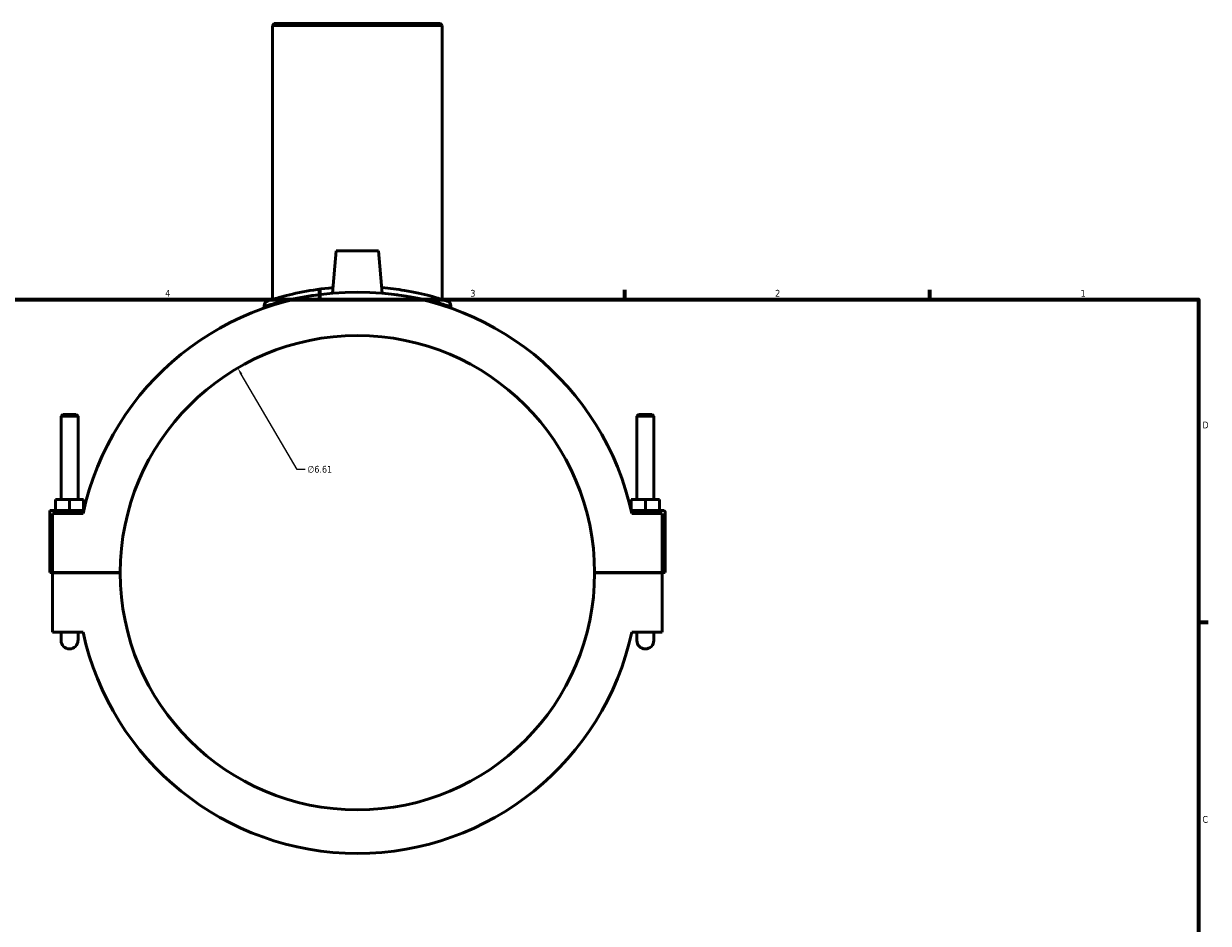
# Model space of a CAD drawing. Header units: inches. Extents: x 0.1 to 55.1, y -0.2 to 50.2.
# Tile 4 of 7: x 17.1 to 33.6, y 12.3 to 24.8. Entities that reach past the tile are written whole.
import ezdxf

# ---------------------------------------------------------------- set-up
doc = ezdxf.new("R2010")
doc.units = ezdxf.units.IN
doc.header["$MEASUREMENT"] = 0
for name, color, linetype, lineweight in [('Border (ANSI)', 7, 'Continuous', 70), ('Dimension (ANSI)', 7, 'Continuous', 25), ('Visible (ANSI)', 7, 'Continuous', 50), ('Visible Narrow (ANSI)', 7, 'Continuous', 35)]:
    doc.layers.add(name, color=color, linetype=linetype, lineweight=lineweight)
doc.styles.add('Note Text (ANSI)', font='tahoma.ttf')
doc.dimstyles.new('Default (ANSI)', dxfattribs={"dimtxt": 0.094488, "dimasz": 0.098425, "dimexe": 0.125, "dimexo": 0.0625, "dimgap": 0.031496, "dimtad": 0, "dimtih": 1, "dimtoh": 1, "dimrnd": 1e-08, "dimzin": 4, "dimdsep": 46, "dimtxsty": 'Note Text (ANSI)', "dimcen": 0.09, "dimdle": 0.393701, "dimclrd": 256, "dimclre": 256, "dimclrt": 5, "dimadec": 0, "dimazin": 1, "dimtfac": 1, "dimtofl": 0, "dimtmove": 0, "dimatfit": 3, "dimfxl": 1, "dimtolj": 1, "dimtzin": 4, "dimlwd": -1, "dimlwe": -1, "dimarcsym": 0})

# ---------------------------------------------------------------- blocks, each defined once
blk = doc.blocks.new('Borders Default Border')
at = {"layer": 'Border (ANSI)'}
for p, q in [((21.25, 21), (21.25, 21.134)), ((25.5, 21), (25.5, 21.134)), ((29.75, 21), (29.75, 21.134)), ((33.5, 16.5), (33.634, 16.5))]:
    blk.add_line(p, q, dxfattribs=at)
at = {"layer": 'Border (ANSI)', "flags": 128}
blk.add_lwpolyline([(0.5, 1), (0.5, 21), (33.5, 21), (33.5, 1), (0.5, 1)], dxfattribs=at)
at = {"layer": 'Border (ANSI)', "color": 5, "true_color": 0x0000ff, "char_height": 0.0945, "attachment_point": 7, "style": 'Note Text (ANSI)'}
for s, insert in [('4', (19.092, 21.04)), ('3', (23.346, 21.038)), ('2', (27.596, 21.04)), ('1', (31.854, 21.04)), ('D', (33.553, 19.203)), ('C', (33.552, 13.701))]:
    blk.add_mtext(s, dxfattribs=dict(at, insert=insert))
blk = doc.blocks.new('*D8')
at = {"layer": 'Defpoints', "color": 0, "transparency": 16777216}
for p in [(20.103, 20.045), (23.441, 14.335)]:
    blk.add_point(p, dxfattribs=at)
at = {"layer": 'Dimension (ANSI)', "transparency": 16777216}
for p, q in [((20.931, 18.629), (20.153, 19.96)), ((21.043, 18.629), (20.931, 18.629))]:
    blk.add_line(p, q, dxfattribs=at)
blk.add_solid([(20.167, 19.968), (20.139, 19.951), (20.103, 20.045)], dxfattribs=at)
at = {"layer": 'Dimension (ANSI)', "color": 5, "transparency": 16777216, "insert": (21.074, 18.68), "char_height": 0.0945, "attachment_point": 1, "style": 'Note Text (ANSI)'}
blk.add_mtext('\\A1;∅6.61', dxfattribs=at)

msp = doc.modelspace()

# ---------------------------------------------------------------- linework, layer by layer
at = {"layer": 'Visible (ANSI)'}
for p, q in [((20.613, 24.847), (20.589, 24.823)), ((22.955, 24.823), (20.589, 24.823)), ((20.589, 24.823), (20.589, 21.001)), ((20.613, 24.847), (22.932, 24.847)), ((22.932, 24.847), (22.955, 24.823)), ((22.955, 24.823), (22.955, 21.001)), ((21.477, 21.678), (21.425, 21.088)), ((22.068, 21.678), (21.477, 21.678)), ((22.068, 21.678), (22.119, 21.088)), ((20.471, 20.911), (20.471, 20.881)), ((23.074, 20.911), (23.074, 20.881)), ((17.664, 19.396), (17.64, 19.373)), ((17.64, 19.373), (17.877, 19.373)), ((17.64, 18.213), (17.64, 19.373)), ((17.853, 19.396), (17.664, 19.396)), ((17.853, 19.396), (17.877, 19.373)), ((17.877, 18.213), (17.877, 19.373)), ((25.692, 19.396), (25.668, 19.373)), ((25.904, 19.373), (25.668, 19.373)), ((25.668, 19.373), (25.668, 18.213)), ((25.692, 19.396), (25.88, 19.396)), ((25.88, 19.396), (25.904, 19.373)), ((25.904, 19.373), (25.904, 18.213)), ((17.562, 18.056), (17.562, 18.213)), ((17.758, 18.213), (17.562, 18.213)), ((17.955, 18.213), (17.758, 18.213)), ((17.758, 18.056), (17.758, 18.213)), ((17.955, 18.056), (17.955, 18.213)), ((25.589, 18.213), (25.786, 18.213)), ((25.589, 18.056), (25.589, 18.213)), ((25.786, 18.056), (25.786, 18.213)), ((25.786, 18.213), (25.983, 18.213)), ((25.983, 18.056), (25.983, 18.213)), ((17.483, 18.056), (17.955, 18.056)), ((17.483, 17.192), (17.483, 18.056)), ((17.947, 18.016), (17.522, 18.016)), ((17.522, 18.016), (17.522, 17.192)), ((26.042, 18.056), (25.589, 18.056)), ((26.022, 18.016), (25.598, 18.016)), ((26.022, 17.192), (26.022, 18.016)), ((26.062, 17.192), (26.062, 18.036)), ((17.522, 17.192), (17.483, 17.192)), ((17.522, 17.192), (18.465, 17.192)), ((17.522, 17.188), (17.522, 16.363)), ((18.465, 17.188), (17.522, 17.188)), ((17.64, 17.188), (17.64, 17.192)), ((17.877, 17.188), (17.877, 17.192)), ((25.079, 17.192), (26.022, 17.192)), ((26.022, 17.188), (25.079, 17.188)), ((25.668, 17.192), (25.668, 17.188)), ((25.904, 17.192), (25.904, 17.188)), ((26.022, 17.192), (26.062, 17.192)), ((26.022, 16.363), (26.022, 17.188)), ((17.522, 16.363), (17.947, 16.363)), ((17.64, 16.363), (17.64, 16.245)), ((17.877, 16.245), (17.877, 16.363)), ((25.598, 16.363), (26.022, 16.363)), ((25.668, 16.363), (25.668, 16.245)), ((25.904, 16.245), (25.904, 16.363))]:
    msp.add_line(p, q, dxfattribs=at)
for centre, radius, start, end in [((21.772, 17.19), 3.914, 12.1952, 167.8048), ((20.542, 20.911), 0.071, 108.295, 180), ((23.003, 20.911), 0.071, 0, 71.705), ((21.772, 17.19), 3.307, 0.0341, 179.9659), ((26.042, 18.036), 0.0197, 0, 90), ((21.772, 17.19), 3.307, 180.0341, 359.9659), ((21.772, 17.19), 3.914, 192.1952, 347.8048), ((17.758, 16.245), 0.118, 180, 0), ((25.786, 16.245), 0.118, 180, 0)]:
    msp.add_arc(centre, radius, start, end, dxfattribs=at)
for points, knots in [([(21.432, 21.166), (21.28, 21.153), (21.137, 21.131), (20.876, 21.081), (20.762, 21.051), (20.644, 21.018), (20.614, 21.009), (20.545, 20.987), (20.52, 20.979), (20.52, 20.978), (20.52, 20.978), (20.52, 20.978)], [15.935595, 15.935595, 15.935595, 15.935595, 17.142808, 17.142808, 18.459286, 18.459286, 19.003936, 19.003936, 20.065563, 20.065563, 20.081947, 20.081947, 20.081947, 20.081947]), ([(23.025, 20.978), (23.025, 20.978), (23.008, 20.984), (22.936, 21.007), (22.871, 21.027), (22.69, 21.075), (22.567, 21.103), (22.329, 21.142), (22.223, 21.156), (22.112, 21.166)], [10.040969, 10.040969, 10.040969, 10.040969, 10.929437, 10.929437, 12.042267, 12.042267, 13.310387, 13.310387, 14.187328, 14.187328, 14.187328, 14.187328])]:
    msp.add_open_spline(points, degree=3, knots=knots, dxfattribs=at)
at = {"layer": 'Visible Narrow (ANSI)'}
msp.add_arc((23.003, 20.911), 0.071, 3.5853, 68.1198, dxfattribs=at)
for points, knots in [([(20.471, 20.911), (20.471, 20.911), (20.471, 20.911), (20.472, 20.911), (20.497, 20.919), (20.569, 20.941), (20.6, 20.949), (20.723, 20.982), (20.841, 21.012), (21.114, 21.062), (21.265, 21.083), (21.426, 21.096)], [-20.081947, -20.081947, -20.081947, -20.081947, -20.065563, -20.065563, -19.003936, -19.003936, -18.459286, -18.459286, -17.142808, -17.142808, -15.91759, -15.91759, -15.91759, -15.91759]), ([(22.118, 21.095), (22.236, 21.086), (22.348, 21.072), (22.598, 21.033), (22.726, 21.005), (22.914, 20.959), (22.981, 20.939), (23.056, 20.917), (23.074, 20.911), (23.074, 20.911)], [-14.205334, -14.205334, -14.205334, -14.205334, -13.310387, -13.310387, -12.042267, -12.042267, -10.929437, -10.929437, -10.040969, -10.040969, -10.040969, -10.040969])]:
    msp.add_open_spline(points, degree=3, knots=knots, dxfattribs=at)

# ---------------------------------------------------------------- block references
msp.add_blockref('Borders Default Border', (0, 0))

# ---------------------------------------------------------------- dimensions: what is measured, and where the dimension line sits
at = {"layer": 'Dimension (ANSI)'}
dim = msp.add_diameter_dim_2p(p1=(23.441, 14.335), p2=(20.103, 20.045), dimstyle='Default (ANSI)', override={"dimgap": 0.031496, "dimdec": 2, "dimlfac": 1, "dimtol": 0, "dimlim": 0, "dimtp": 0, "dimtm": 0, "dimtdec": 2}, dxfattribs=at)
dim.commit()
dim.dimension.update_dxf_attribs({"geometry": '*D8', "text_midpoint": (21.243, 18.629), "dimtype": 163})

doc.saveas('drawing.dxf')
